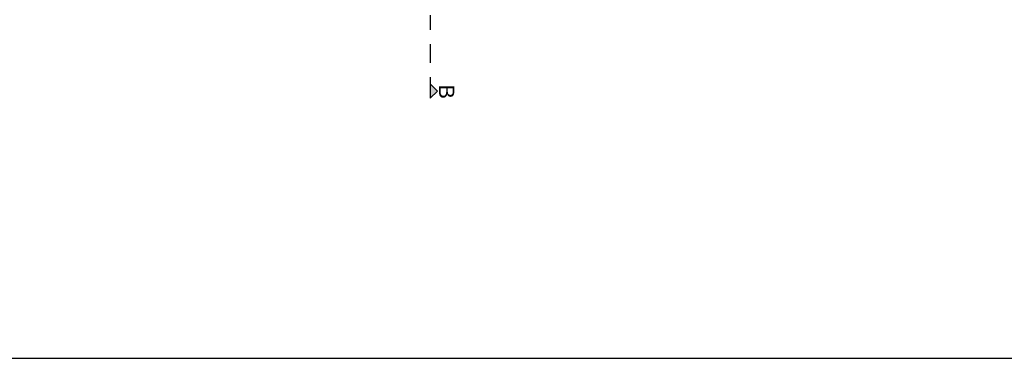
# Model space of a CAD drawing. Header units: metres. Extents: x -8 to 23.9, y -5.1 to 15.4.
# Tile 2 of 25: x -2.6 to 4.2, y -5.1 to -2.8. Entities that reach past the tile are written whole.
import ezdxf

# ---------------------------------------------------------------- set-up
doc = ezdxf.new("R2010")
doc.units = ezdxf.units.M
doc.linetypes.add('STRICHPUNKT', pattern=[25.4, 12.7, -6.35, 0, -6.35])
doc.layers.add('LAYOUT Ansichtsfenster', color=5, linetype='Continuous')
doc.layers.add('LAYOUT Titelblock', color=7, linetype='Continuous')
doc.styles.get("Standard").update_dxf_attribs({"font": 'isocpeur.ttf'})

msp = doc.modelspace()

# ---------------------------------------------------------------- hatches: boundary and pattern name
at = {"layer": 'LAYOUT Titelblock'}
h = msp.add_hatch(color=256, dxfattribs=at)
h.dxf.hatch_style = 1
h.paths.add_polyline_path([(0.2383, -3.24), (0.2383, -3.34), (0.2883, -3.29)])

# ---------------------------------------------------------------- linework, layer by layer
at = {"layer": 'LAYOUT Ansichtsfenster'}
msp.add_lwpolyline([(-7.9625, -5.125), (7.9625, -5.125), (7.9625, 5.125), (-7.9625, 5.125)], close=True, dxfattribs=at)
at = {"layer": 'LAYOUT Titelblock', "linetype": 'STRICHPUNKT', "ltscale": 0.01}
msp.add_lwpolyline([(0.2383, 4.29), (0.2383, -3.29)], dxfattribs=at)
at = {"layer": 'LAYOUT Titelblock'}
msp.add_lwpolyline([(0.2383, -3.34), (0.2883, -3.29), (0.2383, -3.24), (0.2383, -3.34)], dxfattribs=at)

# ---------------------------------------------------------------- texts
at = {"layer": 'LAYOUT Titelblock', "insert": (0.2984, -3.2458), "char_height": 0.10545, "attachment_point": 7, "rotation": 270}
msp.add_mtext('{\\fArial|b0|i0|c0|p34;B}', dxfattribs=at)

doc.saveas('drawing.dxf')
